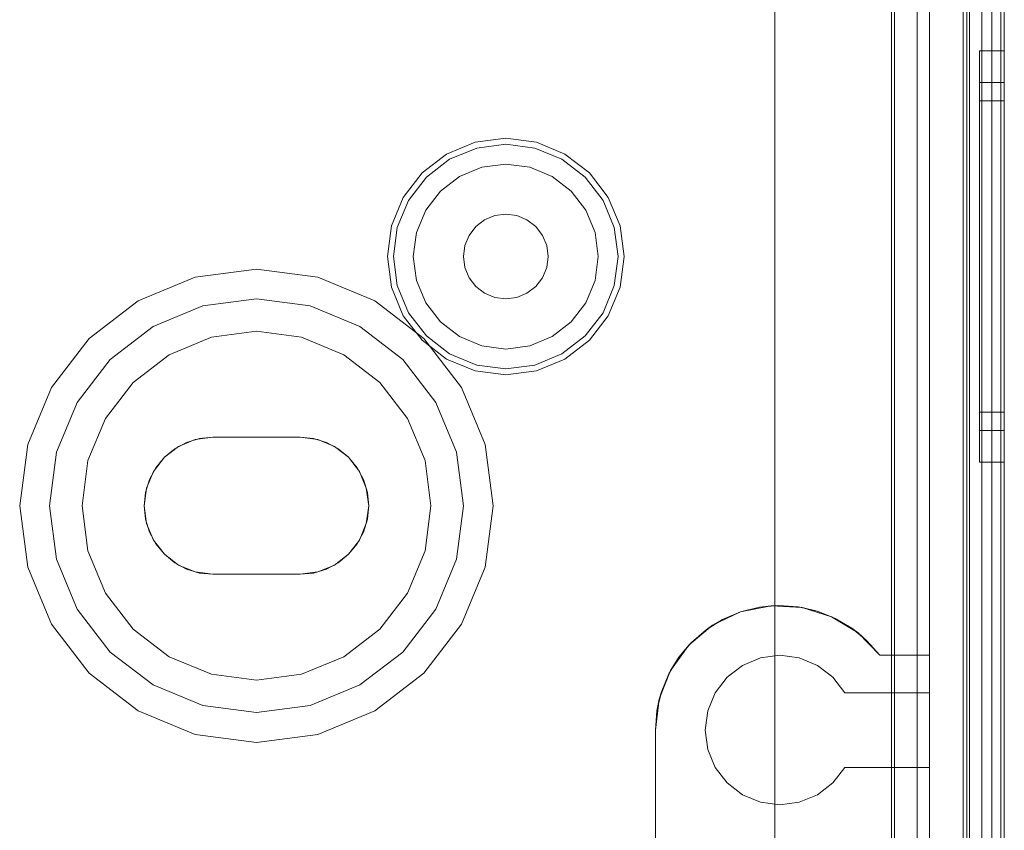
# Model space of a CAD drawing. Extents: x -620 to 300, y 62 to 1112.
# Tile 74 of 226: x -156.245 to -155.455, y 267.552 to 268.202. Entities that reach past the tile are written whole.
import ezdxf

# ---------------------------------------------------------------- set-up
doc = ezdxf.new("R2010")
doc.units = 0
doc.layers.get('0').update_dxf_attribs({"lineweight": 13})
doc.layers.add('60- 61 allgemeine Ausstattung- 4 Terrassen', color=9, linetype='Continuous', lineweight=9, true_color=0x808080)

# ---------------------------------------------------------------- blocks, each defined once
blk = doc.blocks.new('Referenz-A06CPVSGL0')
at = {"layer": '60- 61 allgemeine Ausstattung- 4 Terrassen', "color": 0}
blk.add_line((-155.63881, 214.05342), (-155.63881, 372.51342), dxfattribs=at)
blk = doc.blocks.new('Blockreferenz-A06CPVWWL0')
at = {"color": 251, "linetype": 'ByBlock', "lineweight": -2, "ltscale": 0.13, "true_color": 0x636363}
for p, q in [((-155.48762, 270.6621), (-155.48762, 267.3621)), ((-155.45474, 267.3621), (-155.45474, 270.6621)), ((-155.45763, 270.64178), (-155.45763, 267.3841)), ((-155.54527, 270.48957), (-155.54527, 267.53464)), ((-155.54274, 270.4921), (-155.54274, 267.5321)), ((-155.52474, 270.4861), (-155.52474, 267.5381)), ((-155.52474, 267.5381), (-155.52474, 270.4861)), ((-155.47274, 267.5381), (-155.47274, 270.4861)), ((-155.47274, 270.4861), (-155.47274, 267.5381))]:
    blk.add_line(p, q, dxfattribs=at)
blk = doc.blocks.new('Blockreferenz-A06CPVX4L0')
at = {"color": 9, "linetype": 'ByBlock', "lineweight": -2, "ltscale": 0.13, "true_color": 0xc1c9c4}
for p, q in [((-155.48274, 270.6621), (-155.48274, 267.3621)), ((-155.45474, 267.3621), (-155.45474, 270.6621)), ((-155.45474, 267.3621), (-155.45474, 270.6621)), ((-155.46474, 270.5421), (-155.46474, 267.4821)), ((-155.46474, 267.4821), (-155.46474, 270.5421)), ((-155.45474, 267.4821), (-155.45474, 270.5421)), ((-155.45474, 270.5421), (-155.45474, 267.4821)), ((-155.51474, 270.4861), (-155.51474, 267.5381)), ((-155.48274, 267.5381), (-155.48274, 270.4861)), ((-155.46474, 269.0121), (-155.46474, 267.4721)), ((-155.46474, 269.0121), (-155.46474, 267.4721)), ((-155.45474, 267.4721), (-155.45474, 269.0121)), ((-155.45474, 269.0121), (-155.45474, 267.4721)), ((-155.51474, 267.6921), (-155.51474, 268.7471)), ((-155.48474, 268.7121), (-155.48474, 267.3621)), ((-155.54274, 267.6921), (-155.54274, 268.59505)), ((-155.54274, 268.59505), (-155.54274, 267.6921)), ((-155.45474, 268.1771), (-155.47474, 268.1771)), ((-155.47474, 268.1771), (-155.47474, 268.17148)), ((-155.47474, 268.1771), (-155.47474, 268.17148)), ((-155.45474, 268.17148), (-155.45474, 268.1771)), ((-155.45474, 268.1771), (-155.45474, 268.17148)), ((-155.47474, 268.17148), (-155.47474, 268.155)), ((-155.47474, 268.17148), (-155.47474, 268.155)), ((-155.45474, 268.155), (-155.45474, 268.17148)), ((-155.45474, 268.17148), (-155.45474, 268.155)), ((-155.47474, 268.155), (-155.47474, 268.12878)), ((-155.47474, 268.155), (-155.47474, 268.12878)), ((-155.45474, 268.1517), (-155.47474, 268.1517)), ((-155.47474, 268.1517), (-155.47474, 268.14695)), ((-155.47474, 268.1517), (-155.47474, 268.14695)), ((-155.45474, 268.12878), (-155.45474, 268.155)), ((-155.45474, 268.155), (-155.45474, 268.12878)), ((-155.45474, 268.14902), (-155.45474, 268.1517)), ((-155.45474, 268.1517), (-155.45474, 268.14902)), ((-155.47474, 268.14695), (-155.47474, 268.133)), ((-155.47474, 268.14695), (-155.47474, 268.133)), ((-155.45474, 268.14108), (-155.45474, 268.14902)), ((-155.45474, 268.14902), (-155.45474, 268.14108)), ((-155.45474, 268.1371), (-155.47474, 268.1371)), ((-155.47474, 268.1371), (-155.47474, 268.13285)), ((-155.47474, 268.1371), (-155.47474, 268.13285)), ((-155.45474, 268.12818), (-155.45474, 268.14108)), ((-155.45474, 268.14108), (-155.45474, 268.12818)), ((-155.45474, 268.1347), (-155.45474, 268.1371)), ((-155.45474, 268.1371), (-155.45474, 268.1347)), ((-155.45474, 268.12759), (-155.45474, 268.1347)), ((-155.45474, 268.1347), (-155.45474, 268.12759)), ((-155.47474, 268.133), (-155.47474, 268.11082)), ((-155.47474, 268.133), (-155.47474, 268.11082)), ((-155.47474, 268.13285), (-155.47474, 268.12036)), ((-155.47474, 268.13285), (-155.47474, 268.12036)), ((-155.47474, 268.12878), (-155.47474, 268.0946)), ((-155.47474, 268.12878), (-155.47474, 268.0946)), ((-155.45474, 268.0946), (-155.45474, 268.12878)), ((-155.45474, 268.12878), (-155.45474, 268.0946)), ((-155.45474, 268.11082), (-155.45474, 268.12818)), ((-155.45474, 268.12818), (-155.45474, 268.11082)), ((-155.45474, 268.11604), (-155.45474, 268.12759)), ((-155.45474, 268.12759), (-155.45474, 268.11604)), ((-155.47474, 268.12036), (-155.47474, 268.10049)), ((-155.47474, 268.12036), (-155.47474, 268.10049)), ((-155.47474, 268.11082), (-155.47474, 268.0819)), ((-155.47474, 268.11082), (-155.47474, 268.0819)), ((-155.45474, 268.10049), (-155.45474, 268.11604)), ((-155.45474, 268.11604), (-155.45474, 268.10049)), ((-155.45474, 268.08966), (-155.45474, 268.11082)), ((-155.45474, 268.11082), (-155.45474, 268.08966)), ((-155.87933, 268.10387), (-155.90224, 268.09438)), ((-155.85474, 268.1071), (-155.87933, 268.10387)), ((-155.83016, 268.10387), (-155.85474, 268.1071)), ((-155.80724, 268.09438), (-155.83016, 268.10387)), ((-155.8998, 268.09014), (-155.87807, 268.09915)), ((-155.87807, 268.09915), (-155.85474, 268.10222)), ((-155.85474, 268.10222), (-155.83142, 268.09915)), ((-155.83142, 268.09915), (-155.80969, 268.09014)), ((-155.47474, 268.10049), (-155.47474, 268.0746)), ((-155.47474, 268.10049), (-155.47474, 268.0746)), ((-155.47474, 268.0946), (-155.47474, 268.05481)), ((-155.47474, 268.0946), (-155.47474, 268.05481)), ((-155.45474, 268.08155), (-155.45474, 268.10049)), ((-155.45474, 268.10049), (-155.45474, 268.08155)), ((-155.45474, 268.05481), (-155.45474, 268.0946)), ((-155.45474, 268.0946), (-155.45474, 268.05481)), ((-155.90224, 268.09438), (-155.92192, 268.07928)), ((-155.91846, 268.07582), (-155.8998, 268.09014)), ((-155.80969, 268.09014), (-155.79102, 268.07582)), ((-155.78757, 268.07928), (-155.80724, 268.09438)), ((-155.45474, 268.06553), (-155.45474, 268.08966)), ((-155.45474, 268.08966), (-155.45474, 268.06553)), ((-155.92192, 268.07928), (-155.93702, 268.0596)), ((-155.87395, 268.08378), (-155.89184, 268.07636)), ((-155.87395, 268.08378), (-155.89184, 268.07636)), ((-155.85474, 268.0863), (-155.87395, 268.08378)), ((-155.85474, 268.0863), (-155.87395, 268.08378)), ((-155.83554, 268.08378), (-155.85474, 268.0863)), ((-155.83554, 268.08378), (-155.85474, 268.0863)), ((-155.81764, 268.07636), (-155.83554, 268.08378)), ((-155.81764, 268.07636), (-155.83554, 268.08378)), ((-155.77247, 268.0596), (-155.78757, 268.07928)), ((-155.47474, 268.0819), (-155.47474, 268.04824)), ((-155.47474, 268.0819), (-155.47474, 268.04824)), ((-155.45474, 268.05994), (-155.45474, 268.08155)), ((-155.45474, 268.08155), (-155.45474, 268.05994)), ((-155.93278, 268.05716), (-155.91846, 268.07582)), ((-155.89184, 268.07636), (-155.90721, 268.06457)), ((-155.89184, 268.07636), (-155.90721, 268.06457)), ((-155.80228, 268.06457), (-155.81764, 268.07636)), ((-155.80228, 268.06457), (-155.81764, 268.07636)), ((-155.79102, 268.07582), (-155.7767, 268.05716)), ((-155.47474, 268.0746), (-155.47474, 268.04446)), ((-155.47474, 268.0746), (-155.47474, 268.04446)), ((-155.90721, 268.06457), (-155.919, 268.0492)), ((-155.90721, 268.06457), (-155.919, 268.0492)), ((-155.79048, 268.0492), (-155.80228, 268.06457)), ((-155.79048, 268.0492), (-155.80228, 268.06457)), ((-155.45474, 268.03934), (-155.45474, 268.06553)), ((-155.45474, 268.06553), (-155.45474, 268.03934)), ((-155.93702, 268.0596), (-155.94651, 268.03669)), ((-155.94178, 268.03543), (-155.93278, 268.05716)), ((-155.7767, 268.05716), (-155.7677, 268.03543)), ((-155.76298, 268.03669), (-155.77247, 268.0596)), ((-155.45474, 268.03649), (-155.45474, 268.05994)), ((-155.45474, 268.05994), (-155.45474, 268.03649)), ((-155.919, 268.0492), (-155.92641, 268.03131)), ((-155.919, 268.0492), (-155.92641, 268.03131)), ((-155.78307, 268.03131), (-155.79048, 268.0492)), ((-155.78307, 268.03131), (-155.79048, 268.0492)), ((-155.47474, 268.05481), (-155.47474, 268.0121)), ((-155.47474, 268.05481), (-155.47474, 268.0121)), ((-155.47474, 268.04824), (-155.47474, 268.0121)), ((-155.47474, 268.04824), (-155.47474, 268.0121)), ((-155.45474, 268.0121), (-155.45474, 268.05481)), ((-155.45474, 268.05481), (-155.45474, 268.0121)), ((-155.87174, 268.04155), (-155.87878, 268.03615)), ((-155.87878, 268.03615), (-155.87174, 268.04155)), ((-155.86354, 268.04495), (-155.87174, 268.04155)), ((-155.87174, 268.04155), (-155.86354, 268.04495)), ((-155.85474, 268.0461), (-155.86354, 268.04495)), ((-155.86354, 268.04495), (-155.85474, 268.0461)), ((-155.84594, 268.04495), (-155.85474, 268.0461)), ((-155.85474, 268.0461), (-155.84594, 268.04495)), ((-155.83774, 268.04155), (-155.84594, 268.04495)), ((-155.84594, 268.04495), (-155.83774, 268.04155)), ((-155.8307, 268.03615), (-155.83774, 268.04155)), ((-155.83774, 268.04155), (-155.8307, 268.03615)), ((-155.47474, 268.04446), (-155.47474, 268.0121)), ((-155.47474, 268.04446), (-155.47474, 268.0121)), ((-155.45474, 268.0121), (-155.45474, 268.03934)), ((-155.45474, 268.03934), (-155.45474, 268.0121)), ((-155.94651, 268.03669), (-155.94974, 268.0121)), ((-155.94485, 268.0121), (-155.94178, 268.03543)), ((-155.92641, 268.03131), (-155.92894, 268.0121)), ((-155.92641, 268.03131), (-155.92894, 268.0121)), ((-155.87878, 268.03615), (-155.88419, 268.0291)), ((-155.88419, 268.0291), (-155.87878, 268.03615)), ((-155.8253, 268.0291), (-155.8307, 268.03615)), ((-155.8307, 268.03615), (-155.8253, 268.0291)), ((-155.78054, 268.0121), (-155.78307, 268.03131)), ((-155.78054, 268.0121), (-155.78307, 268.03131)), ((-155.7677, 268.03543), (-155.76463, 268.0121)), ((-155.75974, 268.0121), (-155.76298, 268.03669)), ((-155.45474, 268.0121), (-155.45474, 268.03649)), ((-155.45474, 268.03649), (-155.45474, 268.0121)), ((-155.88419, 268.0291), (-155.88758, 268.0209)), ((-155.88758, 268.0209), (-155.88419, 268.0291)), ((-155.8219, 268.0209), (-155.8253, 268.0291)), ((-155.8253, 268.0291), (-155.8219, 268.0209)), ((-155.88758, 268.0209), (-155.88874, 268.0121)), ((-155.88874, 268.0121), (-155.88758, 268.0209)), ((-155.82074, 268.0121), (-155.8219, 268.0209)), ((-155.8219, 268.0209), (-155.82074, 268.0121)), ((-155.94974, 268.0121), (-155.94651, 267.98752)), ((-155.94178, 267.98878), (-155.94485, 268.0121)), ((-155.92894, 268.0121), (-155.92641, 267.9929)), ((-155.92894, 268.0121), (-155.92641, 267.9929)), ((-155.88874, 268.0121), (-155.88758, 268.0033)), ((-155.88758, 268.0033), (-155.88874, 268.0121)), ((-155.8219, 268.0033), (-155.82074, 268.0121)), ((-155.82074, 268.0121), (-155.8219, 268.0033)), ((-155.78307, 267.9929), (-155.78054, 268.0121)), ((-155.78307, 267.9929), (-155.78054, 268.0121)), ((-155.76463, 268.0121), (-155.7677, 267.98878)), ((-155.76298, 267.98752), (-155.75974, 268.0121)), ((-155.47474, 268.0121), (-155.47474, 267.97597)), ((-155.47474, 268.0121), (-155.47474, 267.9694)), ((-155.47474, 268.0121), (-155.47474, 267.97975)), ((-155.47474, 268.0121), (-155.47474, 267.97597)), ((-155.47474, 268.0121), (-155.47474, 267.9694)), ((-155.47474, 268.0121), (-155.47474, 267.97975)), ((-155.45474, 267.98487), (-155.45474, 268.0121)), ((-155.45474, 267.9694), (-155.45474, 268.0121)), ((-155.45474, 267.98772), (-155.45474, 268.0121)), ((-155.45474, 268.0121), (-155.45474, 267.98487)), ((-155.45474, 268.0121), (-155.45474, 267.9694)), ((-155.45474, 268.0121), (-155.45474, 267.98772)), ((-156.05474, 268.0021), (-156.10392, 267.99563)), ((-156.05474, 268.0021), (-156.10392, 267.99563)), ((-156.00557, 267.99563), (-156.05474, 268.0021)), ((-156.00557, 267.99563), (-156.05474, 268.0021)), ((-155.88758, 268.0033), (-155.88419, 267.9951)), ((-155.88419, 267.9951), (-155.88758, 268.0033)), ((-155.8253, 267.9951), (-155.8219, 268.0033)), ((-155.8219, 268.0033), (-155.8253, 267.9951)), ((-156.10392, 267.99563), (-156.14974, 267.97665)), ((-156.10392, 267.99563), (-156.14974, 267.97665)), ((-155.95974, 267.97665), (-156.00557, 267.99563)), ((-155.95974, 267.97665), (-156.00557, 267.99563)), ((-155.92641, 267.9929), (-155.919, 267.975)), ((-155.92641, 267.9929), (-155.919, 267.975)), ((-155.88419, 267.9951), (-155.87878, 267.98806)), ((-155.87878, 267.98806), (-155.88419, 267.9951)), ((-155.8307, 267.98806), (-155.8253, 267.9951)), ((-155.8253, 267.9951), (-155.8307, 267.98806)), ((-155.79048, 267.975), (-155.78307, 267.9929)), ((-155.79048, 267.975), (-155.78307, 267.9929)), ((-155.94651, 267.98752), (-155.93702, 267.9646)), ((-155.93278, 267.96705), (-155.94178, 267.98878)), ((-155.87878, 267.98806), (-155.87174, 267.98266)), ((-155.87174, 267.98266), (-155.87878, 267.98806)), ((-155.83774, 267.98266), (-155.8307, 267.98806)), ((-155.8307, 267.98806), (-155.83774, 267.98266)), ((-155.7677, 267.98878), (-155.7767, 267.96705)), ((-155.77247, 267.9646), (-155.76298, 267.98752)), ((-155.45474, 267.96427), (-155.45474, 267.98772)), ((-155.45474, 267.98772), (-155.45474, 267.96427)), ((-155.45474, 267.95868), (-155.45474, 267.98487)), ((-155.45474, 267.98487), (-155.45474, 267.95868)), ((-156.14974, 267.97665), (-156.18909, 267.94646)), ((-156.14974, 267.97665), (-156.18909, 267.94646)), ((-156.09771, 267.97245), (-156.05474, 267.9781)), ((-156.05474, 267.9781), (-156.09771, 267.97245)), ((-156.05474, 267.9781), (-156.01178, 267.97245)), ((-156.01178, 267.97245), (-156.05474, 267.9781)), ((-155.92039, 267.94646), (-155.95974, 267.97665)), ((-155.92039, 267.94646), (-155.95974, 267.97665)), ((-155.87174, 267.98266), (-155.86354, 267.97926)), ((-155.86354, 267.97926), (-155.87174, 267.98266)), ((-155.86354, 267.97926), (-155.85474, 267.9781)), ((-155.85474, 267.9781), (-155.86354, 267.97926)), ((-155.85474, 267.9781), (-155.84594, 267.97926)), ((-155.84594, 267.97926), (-155.85474, 267.9781)), ((-155.84594, 267.97926), (-155.83774, 267.98266)), ((-155.83774, 267.98266), (-155.84594, 267.97926)), ((-155.47474, 267.97975), (-155.47474, 267.9496)), ((-155.47474, 267.97975), (-155.47474, 267.9496)), ((-155.47474, 267.97597), (-155.47474, 267.9423)), ((-155.47474, 267.97597), (-155.47474, 267.9423)), ((-156.13774, 267.95587), (-156.09771, 267.97245)), ((-156.09771, 267.97245), (-156.13774, 267.95587)), ((-156.01178, 267.97245), (-155.97174, 267.95587)), ((-155.97174, 267.95587), (-156.01178, 267.97245)), ((-155.919, 267.975), (-155.90721, 267.95964)), ((-155.919, 267.975), (-155.90721, 267.95964)), ((-155.80228, 267.95964), (-155.79048, 267.975)), ((-155.80228, 267.95964), (-155.79048, 267.975)), ((-155.47474, 267.9694), (-155.47474, 267.9296)), ((-155.47474, 267.9694), (-155.47474, 267.9296)), ((-155.45474, 267.9296), (-155.45474, 267.9694)), ((-155.45474, 267.9694), (-155.45474, 267.9296)), ((-155.93702, 267.9646), (-155.92192, 267.94493)), ((-155.91846, 267.94839), (-155.93278, 267.96705)), ((-155.7767, 267.96705), (-155.79102, 267.94839)), ((-155.78757, 267.94493), (-155.77247, 267.9646)), ((-155.45474, 267.94266), (-155.45474, 267.96427)), ((-155.45474, 267.96427), (-155.45474, 267.94266)), ((-156.17212, 267.92948), (-156.13774, 267.95587)), ((-156.13774, 267.95587), (-156.17212, 267.92948)), ((-155.97174, 267.95587), (-155.93736, 267.92948)), ((-155.93736, 267.92948), (-155.97174, 267.95587)), ((-155.90721, 267.95964), (-155.89184, 267.94785)), ((-155.90721, 267.95964), (-155.89184, 267.94785)), ((-155.81764, 267.94785), (-155.80228, 267.95964)), ((-155.81764, 267.94785), (-155.80228, 267.95964)), ((-155.45474, 267.93455), (-155.45474, 267.95868)), ((-155.45474, 267.95868), (-155.45474, 267.93455)), ((-156.18909, 267.94646), (-156.21929, 267.9071)), ((-156.18909, 267.94646), (-156.21929, 267.9071)), ((-156.09098, 267.94733), (-156.12474, 267.93335)), ((-156.12474, 267.93335), (-156.09098, 267.94733)), ((-156.05474, 267.9521), (-156.09098, 267.94733)), ((-156.09098, 267.94733), (-156.05474, 267.9521)), ((-156.01851, 267.94733), (-156.05474, 267.9521)), ((-156.05474, 267.9521), (-156.01851, 267.94733)), ((-155.98474, 267.93335), (-156.01851, 267.94733)), ((-156.01851, 267.94733), (-155.98474, 267.93335)), ((-155.92192, 267.94493), (-155.90224, 267.92983)), ((-155.8902, 267.9071), (-155.92039, 267.94646)), ((-155.8902, 267.9071), (-155.92039, 267.94646)), ((-155.8998, 267.93407), (-155.91846, 267.94839)), ((-155.89184, 267.94785), (-155.87395, 267.94043)), ((-155.89184, 267.94785), (-155.87395, 267.94043)), ((-155.83554, 267.94043), (-155.81764, 267.94785)), ((-155.83554, 267.94043), (-155.81764, 267.94785)), ((-155.79102, 267.94839), (-155.80969, 267.93407)), ((-155.80724, 267.92983), (-155.78757, 267.94493)), ((-155.47474, 267.9496), (-155.47474, 267.92372)), ((-155.47474, 267.9496), (-155.47474, 267.92372)), ((-155.87395, 267.94043), (-155.85474, 267.9379)), ((-155.87395, 267.94043), (-155.85474, 267.9379)), ((-155.85474, 267.9379), (-155.83554, 267.94043)), ((-155.85474, 267.9379), (-155.83554, 267.94043)), ((-155.47474, 267.9423), (-155.47474, 267.91339)), ((-155.47474, 267.9423), (-155.47474, 267.91339)), ((-155.45474, 267.92372), (-155.45474, 267.94266)), ((-155.45474, 267.94266), (-155.45474, 267.92372)), ((-156.1985, 267.8951), (-156.17212, 267.92948)), ((-156.17212, 267.92948), (-156.1985, 267.8951)), ((-156.12474, 267.93335), (-156.15374, 267.9111)), ((-156.15374, 267.9111), (-156.12474, 267.93335)), ((-155.95575, 267.9111), (-155.98474, 267.93335)), ((-155.98474, 267.93335), (-155.95575, 267.9111)), ((-155.93736, 267.92948), (-155.91098, 267.8951)), ((-155.91098, 267.8951), (-155.93736, 267.92948)), ((-155.90224, 267.92983), (-155.87933, 267.92034)), ((-155.87807, 267.92506), (-155.8998, 267.93407)), ((-155.80969, 267.93407), (-155.83142, 267.92506)), ((-155.83016, 267.92034), (-155.80724, 267.92983)), ((-155.47474, 267.9296), (-155.47474, 267.89543)), ((-155.47474, 267.9296), (-155.47474, 267.89543)), ((-155.45474, 267.91339), (-155.45474, 267.93455)), ((-155.45474, 267.93455), (-155.45474, 267.91339)), ((-155.45474, 267.89543), (-155.45474, 267.9296)), ((-155.45474, 267.9296), (-155.45474, 267.89543)), ((-155.85474, 267.92199), (-155.87807, 267.92506)), ((-155.83142, 267.92506), (-155.85474, 267.92199)), ((-155.47474, 267.92372), (-155.47474, 267.90385)), ((-155.47474, 267.92372), (-155.47474, 267.90385)), ((-155.45474, 267.90817), (-155.45474, 267.92372)), ((-155.45474, 267.92372), (-155.45474, 267.90817)), ((-155.87933, 267.92034), (-155.85474, 267.9171)), ((-155.85474, 267.9171), (-155.83016, 267.92034)), ((-155.47474, 267.91339), (-155.47474, 267.89121)), ((-155.47474, 267.91339), (-155.47474, 267.89121)), ((-155.45474, 267.89603), (-155.45474, 267.91339)), ((-155.45474, 267.91339), (-155.45474, 267.89603)), ((-156.21929, 267.9071), (-156.23827, 267.86128)), ((-156.21929, 267.9071), (-156.23827, 267.86128)), ((-156.15374, 267.9111), (-156.17599, 267.8821)), ((-156.17599, 267.8821), (-156.15374, 267.9111)), ((-155.9335, 267.8821), (-155.95575, 267.9111)), ((-155.95575, 267.9111), (-155.9335, 267.8821)), ((-155.87122, 267.86128), (-155.8902, 267.9071)), ((-155.87122, 267.86128), (-155.8902, 267.9071)), ((-155.45474, 267.89662), (-155.45474, 267.90817)), ((-155.45474, 267.90817), (-155.45474, 267.89662)), ((-155.47474, 267.90385), (-155.47474, 267.89136)), ((-155.47474, 267.90385), (-155.47474, 267.89136)), ((-156.21509, 267.85507), (-156.1985, 267.8951)), ((-156.1985, 267.8951), (-156.21509, 267.85507)), ((-155.91098, 267.8951), (-155.8944, 267.85507)), ((-155.8944, 267.85507), (-155.91098, 267.8951)), ((-155.47474, 267.89543), (-155.47474, 267.86921)), ((-155.47474, 267.89543), (-155.47474, 267.86921)), ((-155.47474, 267.89136), (-155.47474, 267.8871)), ((-155.47474, 267.89136), (-155.47474, 267.8871)), ((-155.47474, 267.89121), (-155.47474, 267.87726)), ((-155.47474, 267.89121), (-155.47474, 267.87726)), ((-155.45474, 267.88951), (-155.45474, 267.89662)), ((-155.45474, 267.89662), (-155.45474, 267.88951)), ((-155.45474, 267.88313), (-155.45474, 267.89603)), ((-155.45474, 267.89603), (-155.45474, 267.88313)), ((-155.45474, 267.86921), (-155.45474, 267.89543)), ((-155.45474, 267.89543), (-155.45474, 267.86921)), ((-155.45474, 267.8871), (-155.45474, 267.88951)), ((-155.45474, 267.88951), (-155.45474, 267.8871)), ((-156.17599, 267.8821), (-156.18997, 267.84834)), ((-156.18997, 267.84834), (-156.17599, 267.8821)), ((-155.91951, 267.84834), (-155.9335, 267.8821)), ((-155.9335, 267.8821), (-155.91951, 267.84834)), ((-155.47474, 267.8871), (-155.45474, 267.8871)), ((-155.45474, 267.87519), (-155.45474, 267.88313)), ((-155.45474, 267.88313), (-155.45474, 267.87519)), ((-155.47474, 267.87726), (-155.47474, 267.8725)), ((-155.47474, 267.87726), (-155.47474, 267.8725)), ((-155.45474, 267.8725), (-155.45474, 267.87519)), ((-155.45474, 267.87519), (-155.45474, 267.8725)), ((-156.11079, 267.86292), (-156.10047, 267.86605)), ((-156.10047, 267.86605), (-156.11079, 267.86292)), ((-156.08974, 267.8671), (-156.10398, 267.86523)), ((-156.08974, 267.8671), (-156.10398, 267.86523)), ((-156.10047, 267.86605), (-156.08974, 267.8671)), ((-156.08974, 267.8671), (-156.10047, 267.86605)), ((-156.08974, 267.8671), (-156.05474, 267.8671)), ((-156.05474, 267.8671), (-156.08974, 267.8671)), ((-156.01974, 267.8671), (-156.08974, 267.8671)), ((-156.01974, 267.8671), (-156.08974, 267.8671)), ((-156.08974, 267.8671), (-156.08974, 267.8671)), ((-156.08974, 267.8671), (-156.08974, 267.8671)), ((-156.05474, 267.8671), (-156.01974, 267.8671)), ((-156.01974, 267.8671), (-156.05474, 267.8671)), ((-156.01974, 267.8671), (-156.00901, 267.86605)), ((-156.00901, 267.86605), (-156.01974, 267.8671)), ((-156.00551, 267.86523), (-156.01974, 267.8671)), ((-156.01974, 267.8671), (-156.01974, 267.8671)), ((-156.00551, 267.86523), (-156.01974, 267.8671)), ((-156.01974, 267.8671), (-156.01974, 267.8671)), ((-156.00901, 267.86605), (-155.9987, 267.86292)), ((-155.9987, 267.86292), (-156.00901, 267.86605)), ((-155.47474, 267.8725), (-155.45474, 267.8725)), ((-155.47474, 267.86921), (-155.47474, 267.85273)), ((-155.47474, 267.86921), (-155.47474, 267.85273)), ((-155.45474, 267.85273), (-155.45474, 267.86921)), ((-155.45474, 267.86921), (-155.45474, 267.85273)), ((-156.23827, 267.86128), (-156.24474, 267.8121)), ((-156.23827, 267.86128), (-156.24474, 267.8121)), ((-156.11724, 267.85974), (-156.12863, 267.851)), ((-156.11724, 267.85974), (-156.12863, 267.851)), ((-156.12863, 267.851), (-156.1203, 267.85784)), ((-156.1203, 267.85784), (-156.12863, 267.851)), ((-156.1203, 267.85784), (-156.11079, 267.86292)), ((-156.11079, 267.86292), (-156.1203, 267.85784)), ((-156.10398, 267.86523), (-156.11724, 267.85974)), ((-156.10398, 267.86523), (-156.11724, 267.85974)), ((-155.99224, 267.85974), (-156.00551, 267.86523)), ((-155.99224, 267.85974), (-156.00551, 267.86523)), ((-155.9987, 267.86292), (-155.98919, 267.85784)), ((-155.98919, 267.85784), (-155.9987, 267.86292)), ((-155.98085, 267.851), (-155.99224, 267.85974)), ((-155.98085, 267.851), (-155.99224, 267.85974)), ((-155.98919, 267.85784), (-155.98085, 267.851)), ((-155.98085, 267.851), (-155.98919, 267.85784)), ((-155.86474, 267.8121), (-155.87122, 267.86128)), ((-155.86474, 267.8121), (-155.87122, 267.86128)), ((-156.22074, 267.8121), (-156.21509, 267.85507)), ((-156.21509, 267.85507), (-156.22074, 267.8121)), ((-156.12863, 267.851), (-156.13737, 267.8396)), ((-156.12863, 267.851), (-156.13737, 267.8396)), ((-156.13547, 267.84266), (-156.12863, 267.851)), ((-156.12863, 267.851), (-156.13547, 267.84266)), ((-155.98085, 267.851), (-155.97401, 267.84266)), ((-155.97401, 267.84266), (-155.98085, 267.851)), ((-155.97211, 267.8396), (-155.98085, 267.851)), ((-155.97211, 267.8396), (-155.98085, 267.851)), ((-155.8944, 267.85507), (-155.88874, 267.8121)), ((-155.88874, 267.8121), (-155.8944, 267.85507)), ((-155.47474, 267.85273), (-155.47474, 267.8471)), ((-155.47474, 267.85273), (-155.47474, 267.8471)), ((-155.45474, 267.8471), (-155.45474, 267.85273)), ((-155.45474, 267.85273), (-155.45474, 267.8471)), ((-156.18997, 267.84834), (-156.19474, 267.8121)), ((-156.19474, 267.8121), (-156.18997, 267.84834)), ((-156.14056, 267.83315), (-156.13547, 267.84266)), ((-156.13547, 267.84266), (-156.14056, 267.83315)), ((-155.97401, 267.84266), (-155.96893, 267.83315)), ((-155.96893, 267.83315), (-155.97401, 267.84266)), ((-155.91474, 267.8121), (-155.91951, 267.84834)), ((-155.91951, 267.84834), (-155.91474, 267.8121)), ((-155.47474, 267.8471), (-155.45474, 267.8471)), ((-156.13737, 267.8396), (-156.14287, 267.82634)), ((-156.13737, 267.8396), (-156.14287, 267.82634)), ((-155.96662, 267.82634), (-155.97211, 267.8396)), ((-155.96662, 267.82634), (-155.97211, 267.8396)), ((-156.14287, 267.82634), (-156.14474, 267.8121)), ((-156.14287, 267.82634), (-156.14474, 267.8121)), ((-156.14369, 267.82283), (-156.14056, 267.83315)), ((-156.14056, 267.83315), (-156.14369, 267.82283)), ((-155.96893, 267.83315), (-155.9658, 267.82283)), ((-155.9658, 267.82283), (-155.96893, 267.83315)), ((-155.96474, 267.8121), (-155.96662, 267.82634)), ((-155.96474, 267.8121), (-155.96662, 267.82634)), ((-156.14474, 267.8121), (-156.14369, 267.82283)), ((-156.14369, 267.82283), (-156.14474, 267.8121)), ((-155.9658, 267.82283), (-155.96474, 267.8121)), ((-155.96474, 267.8121), (-155.9658, 267.82283)), ((-156.24474, 267.8121), (-156.23827, 267.76293)), ((-156.24474, 267.8121), (-156.23827, 267.76293)), ((-156.21509, 267.76914), (-156.22074, 267.8121)), ((-156.22074, 267.8121), (-156.21509, 267.76914)), ((-156.19474, 267.8121), (-156.18997, 267.77587)), ((-156.18997, 267.77587), (-156.19474, 267.8121)), ((-156.14369, 267.80137), (-156.14474, 267.8121)), ((-156.14474, 267.8121), (-156.14369, 267.80137)), ((-156.14474, 267.8121), (-156.14287, 267.79787)), ((-156.14474, 267.8121), (-156.14287, 267.79787)), ((-155.96662, 267.79787), (-155.96474, 267.8121)), ((-155.96662, 267.79787), (-155.96474, 267.8121)), ((-155.96474, 267.8121), (-155.9658, 267.80137)), ((-155.9658, 267.80137), (-155.96474, 267.8121)), ((-155.91951, 267.77587), (-155.91474, 267.8121)), ((-155.91474, 267.8121), (-155.91951, 267.77587)), ((-155.88874, 267.8121), (-155.8944, 267.76914)), ((-155.8944, 267.76914), (-155.88874, 267.8121)), ((-155.87122, 267.76293), (-155.86474, 267.8121)), ((-155.87122, 267.76293), (-155.86474, 267.8121)), ((-156.14056, 267.79106), (-156.14369, 267.80137)), ((-156.14369, 267.80137), (-156.14056, 267.79106)), ((-156.14287, 267.79787), (-156.13737, 267.7846)), ((-156.14287, 267.79787), (-156.13737, 267.7846)), ((-155.97211, 267.7846), (-155.96662, 267.79787)), ((-155.97211, 267.7846), (-155.96662, 267.79787)), ((-155.9658, 267.80137), (-155.96893, 267.79106)), ((-155.96893, 267.79106), (-155.9658, 267.80137)), ((-156.13547, 267.78155), (-156.14056, 267.79106)), ((-156.14056, 267.79106), (-156.13547, 267.78155)), ((-155.96893, 267.79106), (-155.97401, 267.78155)), ((-155.97401, 267.78155), (-155.96893, 267.79106)), ((-156.13737, 267.7846), (-156.12863, 267.77321)), ((-156.13737, 267.7846), (-156.12863, 267.77321)), ((-156.12863, 267.77321), (-156.13547, 267.78155)), ((-156.13547, 267.78155), (-156.12863, 267.77321)), ((-155.98085, 267.77321), (-155.97211, 267.7846)), ((-155.98085, 267.77321), (-155.97211, 267.7846)), ((-155.97401, 267.78155), (-155.98085, 267.77321)), ((-155.98085, 267.77321), (-155.97401, 267.78155)), ((-156.18997, 267.77587), (-156.17599, 267.7421)), ((-156.17599, 267.7421), (-156.18997, 267.77587)), ((-156.1203, 267.76637), (-156.12863, 267.77321)), ((-156.12863, 267.77321), (-156.1203, 267.76637)), ((-156.12863, 267.77321), (-156.11724, 267.76447)), ((-156.12863, 267.77321), (-156.11724, 267.76447)), ((-155.99224, 267.76447), (-155.98085, 267.77321)), ((-155.99224, 267.76447), (-155.98085, 267.77321)), ((-155.98085, 267.77321), (-155.98919, 267.76637)), ((-155.98919, 267.76637), (-155.98085, 267.77321)), ((-155.9335, 267.7421), (-155.91951, 267.77587)), ((-155.91951, 267.77587), (-155.9335, 267.7421)), ((-156.23827, 267.76293), (-156.21929, 267.7171)), ((-156.23827, 267.76293), (-156.21929, 267.7171)), ((-156.1985, 267.7291), (-156.21509, 267.76914)), ((-156.21509, 267.76914), (-156.1985, 267.7291)), ((-156.11079, 267.76129), (-156.1203, 267.76637)), ((-156.1203, 267.76637), (-156.11079, 267.76129)), ((-156.11724, 267.76447), (-156.10398, 267.75898)), ((-156.11724, 267.76447), (-156.10398, 267.75898)), ((-156.00551, 267.75898), (-155.99224, 267.76447)), ((-156.00551, 267.75898), (-155.99224, 267.76447)), ((-155.98919, 267.76637), (-155.9987, 267.76129)), ((-155.9987, 267.76129), (-155.98919, 267.76637)), ((-155.8944, 267.76914), (-155.91098, 267.7291)), ((-155.91098, 267.7291), (-155.8944, 267.76914)), ((-155.8902, 267.7171), (-155.87122, 267.76293)), ((-155.8902, 267.7171), (-155.87122, 267.76293)), ((-156.10047, 267.75816), (-156.11079, 267.76129)), ((-156.11079, 267.76129), (-156.10047, 267.75816)), ((-156.10398, 267.75898), (-156.08974, 267.7571)), ((-156.10398, 267.75898), (-156.08974, 267.7571)), ((-156.08974, 267.7571), (-156.10047, 267.75816)), ((-156.10047, 267.75816), (-156.08974, 267.7571)), ((-156.05474, 267.7571), (-156.08974, 267.7571)), ((-156.08974, 267.7571), (-156.05474, 267.7571)), ((-156.08974, 267.7571), (-156.01974, 267.7571)), ((-156.08974, 267.7571), (-156.08974, 267.7571)), ((-156.08974, 267.7571), (-156.01974, 267.7571)), ((-156.08974, 267.7571), (-156.08974, 267.7571)), ((-156.01974, 267.7571), (-156.05474, 267.7571)), ((-156.05474, 267.7571), (-156.01974, 267.7571)), ((-156.01974, 267.7571), (-156.00551, 267.75898)), ((-156.01974, 267.7571), (-156.00551, 267.75898)), ((-156.00901, 267.75816), (-156.01974, 267.7571)), ((-156.01974, 267.7571), (-156.00901, 267.75816)), ((-156.01974, 267.7571), (-156.01974, 267.7571)), ((-156.01974, 267.7571), (-156.01974, 267.7571)), ((-155.9987, 267.76129), (-156.00901, 267.75816)), ((-156.00901, 267.75816), (-155.9987, 267.76129)), ((-156.17599, 267.7421), (-156.15374, 267.71311)), ((-156.15374, 267.71311), (-156.17599, 267.7421)), ((-155.95575, 267.71311), (-155.9335, 267.7421)), ((-155.9335, 267.7421), (-155.95575, 267.71311)), ((-155.66637, 267.72697), (-155.64193, 267.73185)), ((-155.63569, 267.7321), (-155.65123, 267.73074)), ((-155.64193, 267.73185), (-155.65123, 267.73074)), ((-155.63569, 267.7321), (-155.64193, 267.73185)), ((-155.64193, 267.73185), (-155.61705, 267.73053)), ((-155.62013, 267.73103), (-155.63569, 267.7321)), ((-155.60493, 267.72756), (-155.62013, 267.73103)), ((-155.61705, 267.73053), (-155.62013, 267.73103)), ((-156.17212, 267.69473), (-156.1985, 267.7291)), ((-156.1985, 267.7291), (-156.17212, 267.69473)), ((-155.91098, 267.7291), (-155.93736, 267.69473)), ((-155.93736, 267.69473), (-155.91098, 267.7291)), ((-155.68884, 267.71621), (-155.66637, 267.72697)), ((-155.66637, 267.72697), (-155.68073, 267.7209)), ((-155.65123, 267.73074), (-155.66637, 267.72697)), ((-155.61705, 267.73053), (-155.59327, 267.7231)), ((-155.60493, 267.72756), (-155.61705, 267.73053)), ((-155.59045, 267.72176), (-155.60493, 267.72756)), ((-155.59327, 267.7231), (-155.60493, 267.72756)), ((-156.21929, 267.7171), (-156.18909, 267.67775)), ((-156.21929, 267.7171), (-156.18909, 267.67775)), ((-155.92039, 267.67775), (-155.8902, 267.7171)), ((-155.92039, 267.67775), (-155.8902, 267.7171)), ((-155.70795, 267.70023), (-155.68884, 267.71621)), ((-155.68073, 267.7209), (-155.69398, 267.71267)), ((-155.68884, 267.71621), (-155.69398, 267.71267)), ((-155.68073, 267.7209), (-155.68884, 267.71621)), ((-155.59327, 267.7231), (-155.57206, 267.71002)), ((-155.59045, 267.72176), (-155.59327, 267.7231)), ((-155.57704, 267.71378), (-155.59045, 267.72176)), ((-156.15374, 267.71311), (-156.12474, 267.69086)), ((-156.12474, 267.69086), (-156.15374, 267.71311)), ((-155.98474, 267.69086), (-155.95575, 267.71311)), ((-155.95575, 267.71311), (-155.98474, 267.69086)), ((-155.69398, 267.71267), (-155.70579, 267.70248)), ((-155.56505, 267.70381), (-155.57704, 267.71378)), ((-155.57206, 267.71002), (-155.57704, 267.71378)), ((-155.57206, 267.71002), (-155.55474, 267.6921)), ((-155.56505, 267.70381), (-155.57206, 267.71002)), ((-155.72252, 267.68001), (-155.70795, 267.70023)), ((-155.70579, 267.70248), (-155.71587, 267.69058)), ((-155.70795, 267.70023), (-155.71587, 267.69058)), ((-155.70579, 267.70248), (-155.70795, 267.70023)), ((-155.55474, 267.6921), (-155.56505, 267.70381)), ((-156.13774, 267.66834), (-156.17212, 267.69473)), ((-156.17212, 267.69473), (-156.13774, 267.66834)), ((-155.93736, 267.69473), (-155.97174, 267.66834)), ((-155.97174, 267.66834), (-155.93736, 267.69473)), ((-155.63474, 267.6921), (-155.65027, 267.69006)), ((-155.65027, 267.69006), (-155.63474, 267.6921)), ((-155.61921, 267.69006), (-155.63474, 267.6921)), ((-155.63474, 267.6921), (-155.61921, 267.69006)), ((-155.55474, 267.6921), (-155.54274, 267.6921)), ((-155.51474, 267.6921), (-155.55474, 267.6921)), ((-155.55474, 267.6921), (-155.55474, 267.6921)), ((-155.54274, 267.6921), (-155.51474, 267.6921)), ((-155.54274, 267.6921), (-155.54274, 267.6921)), ((-155.51474, 267.6621), (-155.51474, 267.6921)), ((-155.51474, 267.6921), (-155.51474, 267.6921)), ((-156.12474, 267.69086), (-156.09098, 267.67688)), ((-156.09098, 267.67688), (-156.12474, 267.69086)), ((-156.01851, 267.67688), (-155.98474, 267.69086)), ((-155.98474, 267.69086), (-156.01851, 267.67688)), ((-155.71587, 267.69058), (-155.72397, 267.67725)), ((-155.71587, 267.69058), (-155.72252, 267.68001)), ((-155.66474, 267.68407), (-155.67717, 267.67453)), ((-155.67717, 267.67453), (-155.66474, 267.68407)), ((-155.65027, 267.69006), (-155.66474, 267.68407)), ((-155.66474, 267.68407), (-155.65027, 267.69006)), ((-155.60474, 267.68407), (-155.61921, 267.69006)), ((-155.61921, 267.69006), (-155.60474, 267.68407)), ((-155.59232, 267.67453), (-155.60474, 267.68407)), ((-155.60474, 267.68407), (-155.59232, 267.67453)), ((-156.18909, 267.67775), (-156.14974, 267.64756)), ((-156.18909, 267.67775), (-156.14974, 267.64756)), ((-156.09098, 267.67688), (-156.05474, 267.6721)), ((-156.05474, 267.6721), (-156.09098, 267.67688)), ((-156.05474, 267.6721), (-156.01851, 267.67688)), ((-156.01851, 267.67688), (-156.05474, 267.6721)), ((-155.95974, 267.64756), (-155.92039, 267.67775)), ((-155.95974, 267.64756), (-155.92039, 267.67775)), ((-155.73164, 267.65683), (-155.72252, 267.68001)), ((-155.72397, 267.67725), (-155.72991, 267.66283)), ((-155.72252, 267.68001), (-155.72397, 267.67725)), ((-156.09771, 267.65176), (-156.13774, 267.66834)), ((-156.13774, 267.66834), (-156.09771, 267.65176)), ((-155.97174, 267.66834), (-156.01178, 267.65176)), ((-156.01178, 267.65176), (-155.97174, 267.66834)), ((-155.67717, 267.67453), (-155.6867, 267.6621)), ((-155.6867, 267.6621), (-155.67717, 267.67453)), ((-155.58278, 267.6621), (-155.59232, 267.67453)), ((-155.59232, 267.67453), (-155.58278, 267.6621)), ((-155.72991, 267.66283), (-155.73353, 267.64765)), ((-155.72991, 267.66283), (-155.73164, 267.65683)), ((-155.6867, 267.6621), (-155.6927, 267.64763)), ((-155.6927, 267.64763), (-155.6867, 267.6621)), ((-155.51474, 267.6621), (-155.58278, 267.6621)), ((-155.58278, 267.6621), (-155.51474, 267.6621)), ((-155.58278, 267.6621), (-155.58278, 267.6621)), ((-155.51474, 267.6021), (-155.51474, 267.6621)), ((-155.51474, 267.6621), (-155.51474, 267.6621)), ((-155.73474, 267.6321), (-155.73164, 267.65683)), ((-155.73164, 267.65683), (-155.73353, 267.64765)), ((-156.14974, 267.64756), (-156.10392, 267.62858)), ((-156.14974, 267.64756), (-156.10392, 267.62858)), ((-156.05474, 267.6461), (-156.09771, 267.65176)), ((-156.09771, 267.65176), (-156.05474, 267.6461)), ((-156.01178, 267.65176), (-156.05474, 267.6461)), ((-156.05474, 267.6461), (-156.01178, 267.65176)), ((-156.00557, 267.62858), (-155.95974, 267.64756)), ((-156.00557, 267.62858), (-155.95974, 267.64756)), ((-155.73353, 267.64765), (-155.73474, 267.6321)), ((-155.6927, 267.64763), (-155.69474, 267.6321)), ((-155.69474, 267.6321), (-155.6927, 267.64763)), ((-156.10392, 267.62858), (-156.05474, 267.6221)), ((-156.10392, 267.62858), (-156.05474, 267.6221)), ((-156.05474, 267.6221), (-156.00557, 267.62858)), ((-156.05474, 267.6221), (-156.00557, 267.62858)), ((-155.73474, 267.41924), (-155.73474, 267.6321)), ((-155.73474, 267.6321), (-155.73474, 267.43737)), ((-155.73474, 267.6321), (-155.73474, 267.6321)), ((-155.69474, 267.6321), (-155.6927, 267.61658)), ((-155.6927, 267.61658), (-155.69474, 267.6321)), ((-155.6927, 267.61658), (-155.6867, 267.6021)), ((-155.6867, 267.6021), (-155.6927, 267.61658)), ((-155.6867, 267.6021), (-155.67717, 267.58968)), ((-155.67717, 267.58968), (-155.6867, 267.6021)), ((-155.59232, 267.58968), (-155.58278, 267.6021)), ((-155.58278, 267.6021), (-155.59232, 267.58968)), ((-155.58278, 267.6021), (-155.51474, 267.6021)), ((-155.51474, 267.6021), (-155.58278, 267.6021)), ((-155.58278, 267.6021), (-155.58278, 267.6021)), ((-155.51474, 267.5381), (-155.51474, 267.6021)), ((-155.51474, 267.6021), (-155.51474, 267.6021)), ((-155.67717, 267.58968), (-155.66474, 267.58014)), ((-155.66474, 267.58014), (-155.67717, 267.58968)), ((-155.60474, 267.58014), (-155.59232, 267.58968)), ((-155.59232, 267.58968), (-155.60474, 267.58014)), ((-155.66474, 267.58014), (-155.65027, 267.57415)), ((-155.65027, 267.57415), (-155.66474, 267.58014)), ((-155.65027, 267.57415), (-155.63474, 267.5721)), ((-155.63474, 267.5721), (-155.65027, 267.57415)), ((-155.63474, 267.5721), (-155.61921, 267.57415)), ((-155.61921, 267.57415), (-155.63474, 267.5721)), ((-155.61921, 267.57415), (-155.60474, 267.58014)), ((-155.60474, 267.58014), (-155.61921, 267.57415))]:
    blk.add_line(p, q, dxfattribs=at)

msp = doc.modelspace()

# ---------------------------------------------------------------- block references
at = {"color": 8, "lineweight": 13, "ltscale": 0.13, "true_color": 0x808080}
msp.add_blockref('Referenz-A06CPVSGL0', (0, 0), dxfattribs=at)
at = {"ltscale": 0.13}
for name in ['Blockreferenz-A06CPVWWL0', 'Blockreferenz-A06CPVX4L0']:
    msp.add_blockref(name, (0, 0), dxfattribs=at)

doc.saveas('drawing.dxf')
